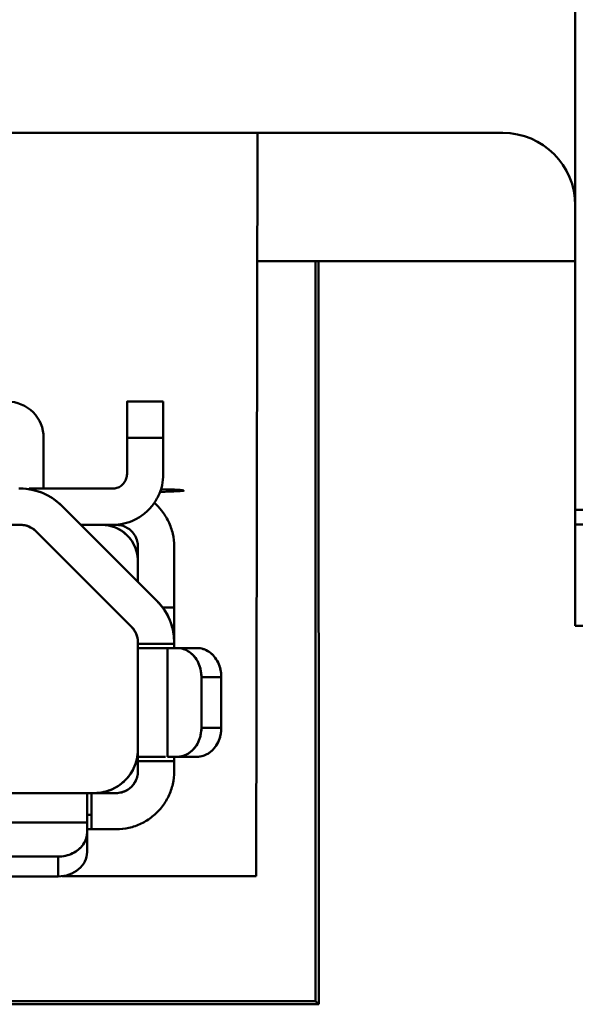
# Model space of a CAD drawing. Header units: inches. Extents: x -2.4 to 45.1, y -8.1 to 29.8.
# Tile 21 of 34: x 14.925 to 15.076, y 1.043 to 1.31. Entities that reach past the tile are written whole.
import ezdxf

# ---------------------------------------------------------------- set-up
doc = ezdxf.new("R2010")
doc.units = ezdxf.units.IN
doc.header["$MEASUREMENT"] = 0
doc.layers.add('Visible Edges(ANSI)', color=7, linetype='Continuous', lineweight=50)

msp = doc.modelspace()

# ---------------------------------------------------------------- linework, layer by layer
at = {"layer": 'Visible Edges(ANSI)'}
for p, q in [((15.07604, 1.39729), (15.07604, 1.18076)), ((14.91068, 1.27918), (15.05635, 1.27918)), ((14.98979, 1.27918), (14.98943, 1.07737)), ((15.0055, 1.24437), (14.98972, 1.24437)), ((15.00552, 1.04344), (15.0055, 1.24437)), ((15.0055, 1.24437), (15.00637, 1.24437)), ((15.00637, 1.24437), (15.00639, 1.04257)), ((15.07604, 1.24437), (15.00637, 1.24437)), ((14.95436, 1.20624), (14.9642, 1.20624)), ((14.95436, 1.20624), (14.9642, 1.20624)), ((14.95436, 1.20624), (14.95436, 1.1964)), ((14.9642, 1.20624), (14.9642, 1.1964)), ((14.93172, 1.1964), (14.93172, 1.18262)), ((14.95436, 1.18655), (14.95436, 1.1964)), ((14.95436, 1.1964), (14.9642, 1.1964)), ((14.9642, 1.1964), (14.95436, 1.1964)), ((14.95436, 1.1964), (14.95436, 1.18655)), ((14.9642, 1.1964), (14.9642, 1.18655)), ((14.9642, 1.1964), (14.9642, 1.18655)), ((14.92503, 1.18262), (14.92542, 1.18262)), ((14.92778, 1.18244), (14.92778, 1.18262)), ((14.92778, 1.18262), (14.95042, 1.18262)), ((14.96976, 1.18209), (14.96976, 1.18208)), ((15.07604, 1.17682), (15.07604, 1.18076)), ((14.93656, 1.178), (14.96254, 1.15202)), ((14.93656, 1.178), (14.96254, 1.15202)), ((16.45399, 1.17682), (15.07604, 1.17682)), ((15.07604, 1.17682), (15.07604, 1.17288)), ((14.82267, 1.17277), (14.92542, 1.17277)), ((14.92542, 1.17277), (14.92503, 1.17277)), ((14.94179, 1.17277), (14.95042, 1.17277)), ((14.95042, 1.17277), (14.94179, 1.17277)), ((14.95141, 1.17277), (14.95042, 1.17277)), ((16.45399, 1.17288), (15.07604, 1.17288)), ((15.07604, 1.15713), (15.07604, 1.17288)), ((14.95558, 1.14506), (14.9296, 1.17105)), ((14.9296, 1.17105), (14.95558, 1.14506)), ((14.95731, 1.16293), (14.95731, 1.16687)), ((14.96715, 1.16687), (14.96715, 1.15033)), ((14.96715, 1.16687), (14.96715, 1.15033)), ((14.95731, 1.16293), (14.95731, 1.15725)), ((14.95731, 1.16293), (14.95731, 1.15725)), ((15.07604, 1.15713), (15.07604, 1.14532)), ((14.96715, 1.15033), (14.96401, 1.15033)), ((14.96715, 1.15033), (14.96401, 1.15033)), ((14.96715, 1.15033), (14.96715, 1.14088)), ((15.07604, 1.14532), (16.45399, 1.14532)), ((14.95731, 1.14049), (14.95731, 1.14088)), ((14.95731, 1.1086), (14.95731, 1.14049)), ((14.96715, 1.14049), (14.95731, 1.14049)), ((14.96715, 1.14049), (14.95731, 1.14049)), ((14.96533, 1.13931), (14.96533, 1.10978)), ((14.96533, 1.10978), (14.96533, 1.13931)), ((14.96533, 1.13931), (14.96797, 1.13931)), ((14.96715, 1.14088), (14.96715, 1.14049)), ((14.96715, 1.14088), (14.96715, 1.14045)), ((14.96715, 1.14045), (14.96715, 1.14049)), ((14.96715, 1.1401), (14.96715, 1.14045)), ((14.96797, 1.13931), (14.97336, 1.13931)), ((14.97072, 1.13859), (14.97072, 1.13859)), ((14.97072, 1.13859), (14.97072, 1.13859)), ((14.97456, 1.13144), (14.97456, 1.11766)), ((14.97995, 1.13144), (14.97456, 1.13144)), ((14.97995, 1.13144), (14.97456, 1.13144)), ((14.97456, 1.13144), (14.97456, 1.11766)), ((14.97995, 1.13144), (14.97995, 1.11766)), ((14.97995, 1.11766), (14.97995, 1.13144)), ((14.97456, 1.11766), (14.97995, 1.11766)), ((14.97456, 1.11766), (14.97995, 1.11766)), ((14.96797, 1.10978), (14.96533, 1.10978)), ((14.97336, 1.10978), (14.96797, 1.10978)), ((14.97072, 1.1105), (14.97072, 1.1105)), ((14.97072, 1.1105), (14.97072, 1.1105)), ((14.95731, 1.10585), (14.95731, 1.1086)), ((14.95731, 1.1086), (14.96715, 1.1086)), ((14.95731, 1.1086), (14.96715, 1.1086)), ((14.96715, 1.10864), (14.96715, 1.10899)), ((14.96715, 1.1086), (14.96715, 1.10864)), ((14.96715, 1.10864), (14.96715, 1.10585)), ((14.96715, 1.1086), (14.96715, 1.10585)), ((14.69826, 1.09994), (14.94471, 1.09994)), ((14.94353, 1.0999), (14.94353, 1.09192)), ((14.94471, 1.0901), (14.94471, 1.09994)), ((14.94471, 1.09994), (14.95141, 1.09994)), ((14.94471, 1.09403), (14.94353, 1.09403)), ((14.94353, 1.09192), (14.69944, 1.09192)), ((14.69944, 1.09192), (14.94353, 1.09192)), ((14.94353, 1.09192), (14.94353, 1.08928)), ((14.94353, 1.09192), (14.94353, 1.08928)), ((14.94468, 1.0901), (14.94353, 1.0901)), ((14.94353, 1.08928), (14.94353, 1.08389)), ((14.94353, 1.08928), (14.94353, 1.08389)), ((14.94468, 1.0901), (14.94471, 1.0901)), ((14.95141, 1.0901), (14.94471, 1.0901)), ((14.94282, 1.08653), (14.94282, 1.08653)), ((14.93566, 1.08269), (14.70731, 1.08269)), ((14.70731, 1.08269), (14.93566, 1.08269)), ((14.93566, 1.0773), (14.93566, 1.08269)), ((14.93566, 1.08269), (14.93566, 1.0773)), ((14.93566, 1.0773), (14.70731, 1.0773)), ((14.98943, 1.07737), (14.93675, 1.07737)), ((14.63767, 1.04344), (15.00552, 1.04344)), ((15.00639, 1.04257), (15.00552, 1.04344)), ((15.00639, 1.04257), (14.6368, 1.04257))]:
    msp.add_line(p, q, dxfattribs=at)
for centre, radius, start, end in [((15.05635, 1.2595), 0.01969, 0, 90), ((14.92188, 1.1964), 0.00984, 359.9992, 90.0008), ((14.92542, 1.16687), 0.01575, 44.9991, 90.0008), ((14.92542, 1.16687), 0.0059, 44.9946, 90.0054), ((14.94747, 1.16293), 0.00984, 359.9992, 90.0008), ((14.95141, 1.14089), 0.01575, 359.9991, 45.0008), ((14.95141, 1.14089), 0.0059, 359.9946, 45.0054), ((14.9455, 1.11175), 0.01181, 269.9994, 0.0005), ((14.95141, 1.10585), 0.00591, 285.5238, 344.453)]:
    msp.add_arc(centre, radius, start, end, dxfattribs=at)
for centre, major_axis, ratio, start_param, end_param in [((14.95436, 1.1964), (0, 0.00984), 0.00001, 5.597372, 7.853996), ((14.9642, 1.1964), (0, 0.00984), 0.00001, 0.582325, 1.924571), ((14.95928, 1.18208), (0.01048, 0), 0.034899, 5.109586, 6.283185), ((14.95928, 1.18209), (0.01048, 0), 0.034899, 5.109739, 7.432667), ((14.96715, 1.15033), (0, -0.00984), 0.00001, 5.408986, 6.684301), ((14.97503, 1.13931), (-0.01772, 0), 0.00001, 5.226173, 6.112058), ((14.96797, 1.13144), (0, 0.00787), 0.836777, 4.712356, 6.283219), ((14.97336, 1.13144), (0, 0.00787), 0.836777, 4.712356, 6.283219), ((14.96797, 1.11766), (0, -0.00787), 0.836777, 6.283152, 7.854015), ((14.97336, 1.11766), (0, -0.00787), 0.836777, 6.283152, 7.854015), ((14.97503, 1.10978), (-0.01772, 0), 0.00001, 5.328496, 6.292251), ((14.94353, 1.08222), (0, 0.01772), 0.00001, 6.191423, 7.164319), ((14.93566, 1.08928), (0.00787, 0), 0.836777, 4.712356, 6.283219), ((14.93566, 1.08389), (0.00787, 0), 0.836777, 4.712356, 6.283219)]:
    msp.add_ellipse(centre, major_axis=major_axis, ratio=ratio, start_param=start_param, end_param=end_param, dxfattribs=at)
for points, knots in [([(14.95042, 1.18262), (14.95084, 1.18262), (14.95123, 1.18268), (14.95162, 1.1828), (14.95201, 1.18293), (14.95239, 1.18312), (14.95273, 1.18337), (14.95307, 1.18361), (14.95337, 1.18391), (14.95361, 1.18425), (14.95386, 1.18459), (14.95405, 1.18497), (14.95417, 1.18536), (14.9543, 1.18574), (14.95436, 1.18614), (14.95436, 1.18655)], [0, 0, 0, 0, 0.2, 0.2, 0.2, 0.4, 0.4, 0.4, 0.6, 0.6, 0.6, 0.8, 0.8, 0.8, 1, 1, 1, 1]), ([(14.9642, 1.18655), (14.9642, 1.18553), (14.96409, 1.18452), (14.96386, 1.18352), (14.96364, 1.18252), (14.96329, 1.18153), (14.96285, 1.18059), (14.9624, 1.17966), (14.96184, 1.17877), (14.9612, 1.17797), (14.96055, 1.17716), (14.95982, 1.17642), (14.95901, 1.17578), (14.9582, 1.17513), (14.95731, 1.17458), (14.95638, 1.17413), (14.95544, 1.17368), (14.95445, 1.17334), (14.95345, 1.17311), (14.95245, 1.17288), (14.95145, 1.17277), (14.95042, 1.17277)], [0, 0, 0, 0, 0.142857, 0.142857, 0.142857, 0.285714, 0.285714, 0.285714, 0.428571, 0.428571, 0.428571, 0.571429, 0.571429, 0.571429, 0.714286, 0.714286, 0.714286, 0.857143, 0.857143, 0.857143, 1, 1, 1, 1]), ([(14.92542, 1.18262), (14.92646, 1.18262), (14.92747, 1.18252), (14.92848, 1.18232), (14.92949, 1.18212), (14.93049, 1.18182), (14.93145, 1.18142), (14.93241, 1.18102), (14.93333, 1.18053), (14.93418, 1.17995), (14.93504, 1.17938), (14.93583, 1.17874), (14.93656, 1.178)], [0, 0, 0, 0, 0.25, 0.25, 0.25, 0.5, 0.5, 0.5, 0.75, 0.75, 0.75, 1, 1, 1, 1]), ([(14.96177, 1.17873), (14.96248, 1.17811), (14.96313, 1.17742), (14.96372, 1.17668), (14.96446, 1.17576), (14.96509, 1.17475), (14.9656, 1.17368), (14.96612, 1.17261), (14.96651, 1.17148), (14.96677, 1.17034), (14.96703, 1.1692), (14.96715, 1.16805), (14.96715, 1.16687)], [0.4570574, 0.4570574, 0.4570574, 0.4570574, 0.5714286, 0.5714286, 0.5714286, 0.7142857, 0.7142857, 0.7142857, 0.8571429, 0.8571429, 0.8571429, 1, 1, 1, 1]), ([(14.9296, 1.17105), (14.92923, 1.17141), (14.92883, 1.17172), (14.92838, 1.17198), (14.92794, 1.17224), (14.92744, 1.17244), (14.92694, 1.17258), (14.92644, 1.17271), (14.92594, 1.17278), (14.92542, 1.17277)], [0, 0, 0, 0, 0.333333, 0.333333, 0.333333, 0.666667, 0.666667, 0.666667, 1, 1, 1, 1]), ([(14.94747, 1.17277), (14.94833, 1.17277), (14.94917, 1.17267), (14.94999, 1.17245), (14.95082, 1.17223), (14.95163, 1.17189), (14.95238, 1.17146), (14.95313, 1.17103), (14.95382, 1.1705), (14.95443, 1.16989), (14.95504, 1.16928), (14.95557, 1.16859), (14.956, 1.16784), (14.95643, 1.16709), (14.95676, 1.16628), (14.95698, 1.16545), (14.9572, 1.16463), (14.95731, 1.16379), (14.95731, 1.16293)], [0, 0, 0, 0, 0.166667, 0.166667, 0.166667, 0.333333, 0.333333, 0.333333, 0.5, 0.5, 0.5, 0.666667, 0.666667, 0.666667, 0.833333, 0.833333, 0.833333, 1, 1, 1, 1]), ([(14.95731, 1.16687), (14.95731, 1.16738), (14.95725, 1.16788), (14.95712, 1.16837), (14.95699, 1.16887), (14.95679, 1.16936), (14.95653, 1.16981), (14.95627, 1.17026), (14.95595, 1.17068), (14.95558, 1.17105), (14.95521, 1.17141), (14.9548, 1.17173), (14.95434, 1.17199), (14.95389, 1.17225), (14.9534, 1.17245), (14.95291, 1.17258), (14.95242, 1.17271), (14.95192, 1.17278), (14.95141, 1.17277)], [0, 0, 0, 0, 0.166667, 0.166667, 0.166667, 0.333333, 0.333333, 0.333333, 0.5, 0.5, 0.5, 0.666667, 0.666667, 0.666667, 0.833333, 0.833333, 0.833333, 1, 1, 1, 1]), ([(14.96254, 1.15202), (14.96327, 1.15129), (14.96392, 1.1505), (14.96449, 1.14965), (14.96506, 1.14879), (14.96556, 1.14787), (14.96596, 1.14691), (14.96635, 1.14595), (14.96666, 1.14495), (14.96686, 1.14394), (14.96706, 1.14293), (14.96715, 1.14192), (14.96715, 1.14088)], [0, 0, 0, 0, 0.25, 0.25, 0.25, 0.5, 0.5, 0.5, 0.75, 0.75, 0.75, 1, 1, 1, 1]), ([(14.96254, 1.15202), (14.96339, 1.15117), (14.96413, 1.15025), (14.96476, 1.14923), (14.96478, 1.14919), (14.9648, 1.14916), (14.96483, 1.14913)], [0, 0, 0, 0, 0.3333333, 0.3333333, 0.3333333, 0.3444187, 0.3444187, 0.3444187, 0.3444187]), ([(14.95731, 1.14088), (14.95731, 1.1414), (14.95725, 1.1419), (14.95711, 1.1424), (14.95698, 1.1429), (14.95677, 1.1434), (14.95651, 1.14385), (14.95626, 1.1443), (14.95595, 1.1447), (14.95558, 1.14506)], [0, 0, 0, 0, 0.333333, 0.333333, 0.333333, 0.666667, 0.666667, 0.666667, 1, 1, 1, 1]), ([(14.96629, 1.14604), (14.9663, 1.14601), (14.96631, 1.14598), (14.96632, 1.14595), (14.96666, 1.14496), (14.96689, 1.14395), (14.96702, 1.14292)], [0.6577553, 0.6577553, 0.6577553, 0.6577553, 0.6666667, 0.6666667, 0.6666667, 0.9571048, 0.9571048, 0.9571048, 0.9571048]), ([(14.95731, 1.14049), (14.95731, 1.14046), (14.95731, 1.14043), (14.95731, 1.14041), (14.95731, 1.14038), (14.95731, 1.14035), (14.95731, 1.14032), (14.95731, 1.1403), (14.95731, 1.14027), (14.95731, 1.14024), (14.95731, 1.14022), (14.95731, 1.14019), (14.95731, 1.14016), (14.95731, 1.14014), (14.95731, 1.14011), (14.95731, 1.14009), (14.95731, 1.14006), (14.95731, 1.14003), (14.95731, 1.14001), (14.95731, 1.13998), (14.95731, 1.13996), (14.95731, 1.13993), (14.95731, 1.13991), (14.95731, 1.13988), (14.95731, 1.13986), (14.95731, 1.13983), (14.95731, 1.13981), (14.95731, 1.13979), (14.95731, 1.13976), (14.95731, 1.13974), (14.95731, 1.13972), (14.95731, 1.1397), (14.95732, 1.13968), (14.95732, 1.13965), (14.95732, 1.13963), (14.95732, 1.13961), (14.95732, 1.1396), (14.95732, 1.13958), (14.95732, 1.13956), (14.95732, 1.13954), (14.95732, 1.13953), (14.95732, 1.13951), (14.95732, 1.13949), (14.95732, 1.13948), (14.95732, 1.13946), (14.95732, 1.13945), (14.95732, 1.13944), (14.95733, 1.13942), (14.95733, 1.13941), (14.95733, 1.1394), (14.95733, 1.13939), (14.95733, 1.13938), (14.95733, 1.13937), (14.95733, 1.13936), (14.95733, 1.13936), (14.95733, 1.13935), (14.95734, 1.13934), (14.95734, 1.13934), (14.95734, 1.13933), (14.95734, 1.13933), (14.95734, 1.13932), (14.95734, 1.13932), (14.95734, 1.13931), (14.95735, 1.13931), (14.95735, 1.13931), (14.95735, 1.13931), (14.95735, 1.13931)], [0, 0, 0, 0, 0.045455, 0.045455, 0.045455, 0.090909, 0.090909, 0.090909, 0.136364, 0.136364, 0.136364, 0.181818, 0.181818, 0.181818, 0.227273, 0.227273, 0.227273, 0.272727, 0.272727, 0.272727, 0.318182, 0.318182, 0.318182, 0.363636, 0.363636, 0.363636, 0.409091, 0.409091, 0.409091, 0.454545, 0.454545, 0.454545, 0.5, 0.5, 0.5, 0.545455, 0.545455, 0.545455, 0.590909, 0.590909, 0.590909, 0.636364, 0.636364, 0.636364, 0.681818, 0.681818, 0.681818, 0.727273, 0.727273, 0.727273, 0.772727, 0.772727, 0.772727, 0.818182, 0.818182, 0.818182, 0.863636, 0.863636, 0.863636, 0.909091, 0.909091, 0.909091, 0.954545, 0.954545, 0.954545, 1, 1, 1, 1]), ([(14.95731, 1.14049), (14.95731, 1.14046), (14.95731, 1.14043), (14.95731, 1.14041), (14.95731, 1.14038), (14.95731, 1.14035), (14.95731, 1.14032), (14.95731, 1.14029), (14.95731, 1.14027), (14.95731, 1.14024), (14.95731, 1.14021), (14.95731, 1.14018), (14.95731, 1.14016), (14.95731, 1.14013), (14.95731, 1.1401), (14.95731, 1.14008), (14.95731, 1.14005), (14.95731, 1.14003), (14.95731, 1.14), (14.95731, 1.13997), (14.95731, 1.13995), (14.95731, 1.13992), (14.95731, 1.1399), (14.95731, 1.13988), (14.95731, 1.13985), (14.95731, 1.13983), (14.95731, 1.13981), (14.95731, 1.13978), (14.95731, 1.13976), (14.95731, 1.13974), (14.95731, 1.13972), (14.95731, 1.1397), (14.95732, 1.13968), (14.95732, 1.13966), (14.95732, 1.13964), (14.95732, 1.13962), (14.95732, 1.1396), (14.95732, 1.13958), (14.95732, 1.13956), (14.95732, 1.13955), (14.95732, 1.13953), (14.95732, 1.13951), (14.95732, 1.1395), (14.95732, 1.13948), (14.95732, 1.13947), (14.95732, 1.13946), (14.95732, 1.13944), (14.95732, 1.13943), (14.95733, 1.13942), (14.95733, 1.13941), (14.95733, 1.13939), (14.95733, 1.13939), (14.95733, 1.13938), (14.95733, 1.13937), (14.95733, 1.13936), (14.95733, 1.13935), (14.95734, 1.13934), (14.95734, 1.13934), (14.95734, 1.13933), (14.95734, 1.13933), (14.95734, 1.13932), (14.95734, 1.13932), (14.95734, 1.13932), (14.95735, 1.13931), (14.95735, 1.13931), (14.95735, 1.13931), (14.95735, 1.13931)], [0, 0, 0, 0, 0.045455, 0.045455, 0.045455, 0.090909, 0.090909, 0.090909, 0.136364, 0.136364, 0.136364, 0.181818, 0.181818, 0.181818, 0.227273, 0.227273, 0.227273, 0.272727, 0.272727, 0.272727, 0.318182, 0.318182, 0.318182, 0.363636, 0.363636, 0.363636, 0.409091, 0.409091, 0.409091, 0.454545, 0.454545, 0.454545, 0.5, 0.5, 0.5, 0.545455, 0.545455, 0.545455, 0.590909, 0.590909, 0.590909, 0.636364, 0.636364, 0.636364, 0.681818, 0.681818, 0.681818, 0.727273, 0.727273, 0.727273, 0.772727, 0.772727, 0.772727, 0.818182, 0.818182, 0.818182, 0.863636, 0.863636, 0.863636, 0.909091, 0.909091, 0.909091, 0.954545, 0.954545, 0.954545, 1, 1, 1, 1]), ([(14.96724, 1.13931), (14.96724, 1.13931), (14.96724, 1.13931), (14.96723, 1.13931), (14.96723, 1.13932), (14.96722, 1.13932), (14.96722, 1.13932), (14.96722, 1.13933), (14.96721, 1.13933), (14.96721, 1.13934), (14.96721, 1.13934), (14.9672, 1.13935), (14.9672, 1.13936), (14.9672, 1.13937), (14.9672, 1.13937), (14.96719, 1.13938), (14.96719, 1.13939), (14.96719, 1.1394), (14.96719, 1.13942), (14.96718, 1.13943), (14.96718, 1.13944), (14.96718, 1.13945), (14.96718, 1.13947), (14.96718, 1.13948), (14.96717, 1.1395), (14.96717, 1.13951), (14.96717, 1.13953), (14.96717, 1.13954), (14.96717, 1.13956), (14.96717, 1.13958), (14.96717, 1.1396), (14.96716, 1.13961), (14.96716, 1.13963), (14.96716, 1.13965), (14.96716, 1.13967), (14.96716, 1.13969), (14.96716, 1.13971), (14.96716, 1.13974), (14.96716, 1.13976), (14.96716, 1.13978), (14.96716, 1.1398), (14.96716, 1.13983), (14.96716, 1.13985), (14.96716, 1.13987), (14.96716, 1.1399), (14.96716, 1.13992), (14.96716, 1.13995), (14.96716, 1.13997), (14.96716, 1.14), (14.96716, 1.14002), (14.96715, 1.14005), (14.96715, 1.14008), (14.96715, 1.1401), (14.96715, 1.14013), (14.96715, 1.14016), (14.96715, 1.14018), (14.96715, 1.14021), (14.96715, 1.14024), (14.96715, 1.14027), (14.96715, 1.14029), (14.96715, 1.14032), (14.96715, 1.14035), (14.96715, 1.14038), (14.96715, 1.14041), (14.96715, 1.14043), (14.96715, 1.14046), (14.96715, 1.14049)], [0, 0, 0, 0, 0.045455, 0.045455, 0.045455, 0.090909, 0.090909, 0.090909, 0.136364, 0.136364, 0.136364, 0.181818, 0.181818, 0.181818, 0.227273, 0.227273, 0.227273, 0.272727, 0.272727, 0.272727, 0.318182, 0.318182, 0.318182, 0.363636, 0.363636, 0.363636, 0.409091, 0.409091, 0.409091, 0.454545, 0.454545, 0.454545, 0.5, 0.5, 0.5, 0.545455, 0.545455, 0.545455, 0.590909, 0.590909, 0.590909, 0.636364, 0.636364, 0.636364, 0.681818, 0.681818, 0.681818, 0.727273, 0.727273, 0.727273, 0.772727, 0.772727, 0.772727, 0.818182, 0.818182, 0.818182, 0.863636, 0.863636, 0.863636, 0.909091, 0.909091, 0.909091, 0.954545, 0.954545, 0.954545, 1, 1, 1, 1]), ([(14.96715, 1.14049), (14.96715, 1.14046), (14.96715, 1.14043), (14.96715, 1.14041), (14.96715, 1.14038), (14.96715, 1.14035), (14.96715, 1.14032), (14.96715, 1.1403), (14.96715, 1.14027), (14.96715, 1.14024), (14.96715, 1.14022), (14.96715, 1.14019), (14.96715, 1.14016), (14.96715, 1.14014), (14.96715, 1.14011), (14.96715, 1.14008), (14.96716, 1.14006), (14.96716, 1.14003), (14.96716, 1.14001), (14.96716, 1.13998), (14.96716, 1.13996), (14.96716, 1.13993), (14.96716, 1.13991), (14.96716, 1.13988), (14.96716, 1.13986), (14.96716, 1.13983), (14.96716, 1.13981), (14.96716, 1.13979), (14.96716, 1.13976), (14.96716, 1.13974), (14.96716, 1.13972), (14.96716, 1.1397), (14.96716, 1.13968), (14.96716, 1.13965), (14.96716, 1.13963), (14.96716, 1.13961), (14.96717, 1.1396), (14.96717, 1.13958), (14.96717, 1.13956), (14.96717, 1.13954), (14.96717, 1.13952), (14.96717, 1.13951), (14.96717, 1.13949), (14.96718, 1.13948), (14.96718, 1.13946), (14.96718, 1.13945), (14.96718, 1.13944), (14.96718, 1.13942), (14.96719, 1.13941), (14.96719, 1.1394), (14.96719, 1.13939), (14.96719, 1.13938), (14.9672, 1.13937), (14.9672, 1.13936), (14.9672, 1.13936), (14.9672, 1.13935), (14.96721, 1.13934), (14.96721, 1.13934), (14.96721, 1.13933), (14.96722, 1.13932), (14.96722, 1.13932), (14.96722, 1.13932), (14.96723, 1.13931), (14.96723, 1.13931), (14.96724, 1.13931), (14.96724, 1.13931), (14.96724, 1.13931)], [0, 0, 0, 0, 0.045455, 0.045455, 0.045455, 0.090909, 0.090909, 0.090909, 0.136364, 0.136364, 0.136364, 0.181818, 0.181818, 0.181818, 0.227273, 0.227273, 0.227273, 0.272727, 0.272727, 0.272727, 0.318182, 0.318182, 0.318182, 0.363636, 0.363636, 0.363636, 0.409091, 0.409091, 0.409091, 0.454545, 0.454545, 0.454545, 0.5, 0.5, 0.5, 0.545455, 0.545455, 0.545455, 0.590909, 0.590909, 0.590909, 0.636364, 0.636364, 0.636364, 0.681818, 0.681818, 0.681818, 0.727273, 0.727273, 0.727273, 0.772727, 0.772727, 0.772727, 0.818182, 0.818182, 0.818182, 0.863636, 0.863636, 0.863636, 0.909091, 0.909091, 0.909091, 0.954545, 0.954545, 0.954545, 1, 1, 1, 1]), ([(14.96797, 1.13931), (14.96855, 1.13931), (14.96911, 1.13922), (14.96966, 1.13905), (14.97021, 1.13887), (14.97076, 1.1386), (14.97126, 1.13826), (14.97176, 1.13791), (14.97222, 1.13749), (14.97263, 1.137), (14.97304, 1.13651), (14.97339, 1.13596), (14.97368, 1.13536), (14.97397, 1.13476), (14.97419, 1.13411), (14.97434, 1.13345), (14.97449, 1.13279), (14.97456, 1.13212), (14.97456, 1.13144)], [0, 0, 0, 0, 0.166667, 0.166667, 0.166667, 0.333333, 0.333333, 0.333333, 0.5, 0.5, 0.5, 0.666667, 0.666667, 0.666667, 0.833333, 0.833333, 0.833333, 1, 1, 1, 1]), ([(14.97336, 1.13931), (14.97394, 1.13931), (14.9745, 1.13922), (14.97505, 1.13905), (14.9756, 1.13887), (14.97614, 1.13861), (14.97665, 1.13826), (14.97715, 1.13792), (14.97761, 1.13749), (14.97802, 1.13701), (14.97843, 1.13652), (14.97878, 1.13597), (14.97907, 1.13537), (14.97936, 1.13476), (14.97958, 1.13411), (14.97973, 1.13345), (14.97988, 1.13279), (14.97995, 1.13213), (14.97995, 1.13144)], [0, 0, 0, 0, 0.166667, 0.166667, 0.166667, 0.333333, 0.333333, 0.333333, 0.5, 0.5, 0.5, 0.666667, 0.666667, 0.666667, 0.833333, 0.833333, 0.833333, 1, 1, 1, 1]), ([(14.97456, 1.11766), (14.97456, 1.11697), (14.97449, 1.1163), (14.97434, 1.11564), (14.97419, 1.11498), (14.97397, 1.11433), (14.97368, 1.11373), (14.97339, 1.11313), (14.97304, 1.11258), (14.97263, 1.11209), (14.97222, 1.1116), (14.97176, 1.11118), (14.97126, 1.11083), (14.97075, 1.11049), (14.97021, 1.11022), (14.96966, 1.11004), (14.96911, 1.10987), (14.96855, 1.10978), (14.96797, 1.10978)], [0, 0, 0, 0, 0.166667, 0.166667, 0.166667, 0.333333, 0.333333, 0.333333, 0.5, 0.5, 0.5, 0.666667, 0.666667, 0.666667, 0.833333, 0.833333, 0.833333, 1, 1, 1, 1]), ([(14.97995, 1.11766), (14.97995, 1.11697), (14.97988, 1.1163), (14.97973, 1.11564), (14.97958, 1.11498), (14.97936, 1.11433), (14.97907, 1.11373), (14.97878, 1.11313), (14.97843, 1.11258), (14.97802, 1.11209), (14.97761, 1.1116), (14.97715, 1.11118), (14.97665, 1.11083), (14.97615, 1.11049), (14.9756, 1.11022), (14.97505, 1.11005), (14.9745, 1.10987), (14.97394, 1.10978), (14.97336, 1.10978)], [0, 0, 0, 0, 0.166667, 0.166667, 0.166667, 0.333333, 0.333333, 0.333333, 0.5, 0.5, 0.5, 0.666667, 0.666667, 0.666667, 0.833333, 0.833333, 0.833333, 1, 1, 1, 1]), ([(14.95731, 1.11175), (14.95731, 1.11087), (14.95722, 1.11001), (14.95702, 1.10915), (14.95683, 1.1083), (14.95653, 1.10745), (14.95615, 1.10664), (14.95577, 1.10584), (14.95529, 1.10508), (14.95474, 1.10439), (14.95418, 1.1037), (14.95355, 1.10306), (14.95286, 1.10251), (14.95216, 1.10196), (14.95141, 1.10148), (14.9506, 1.1011), (14.9498, 1.10072), (14.94895, 1.10042), (14.9481, 1.10023), (14.94724, 1.10003), (14.94638, 1.09994), (14.9455, 1.09994)], [0, 0, 0, 0, 0.142857, 0.142857, 0.142857, 0.285714, 0.285714, 0.285714, 0.428571, 0.428571, 0.428571, 0.571429, 0.571429, 0.571429, 0.714286, 0.714286, 0.714286, 0.857143, 0.857143, 0.857143, 1, 1, 1, 1]), ([(14.95735, 1.10978), (14.95735, 1.10978), (14.95735, 1.10978), (14.95735, 1.10978), (14.95734, 1.10978), (14.95734, 1.10978), (14.95734, 1.10977), (14.95734, 1.10977), (14.95734, 1.10976), (14.95734, 1.10976), (14.95734, 1.10975), (14.95733, 1.10974), (14.95733, 1.10974), (14.95733, 1.10973), (14.95733, 1.10972), (14.95733, 1.10971), (14.95733, 1.1097), (14.95733, 1.10969), (14.95733, 1.10968), (14.95733, 1.10967), (14.95732, 1.10966), (14.95732, 1.10964), (14.95732, 1.10963), (14.95732, 1.10961), (14.95732, 1.1096), (14.95732, 1.10958), (14.95732, 1.10957), (14.95732, 1.10955), (14.95732, 1.10953), (14.95732, 1.10951), (14.95732, 1.1095), (14.95732, 1.10948), (14.95732, 1.10946), (14.95732, 1.10944), (14.95732, 1.10942), (14.95731, 1.10939), (14.95731, 1.10937), (14.95731, 1.10935), (14.95731, 1.10933), (14.95731, 1.1093), (14.95731, 1.10928), (14.95731, 1.10926), (14.95731, 1.10923), (14.95731, 1.10921), (14.95731, 1.10918), (14.95731, 1.10916), (14.95731, 1.10913), (14.95731, 1.10911), (14.95731, 1.10908), (14.95731, 1.10906), (14.95731, 1.10903), (14.95731, 1.10901), (14.95731, 1.10898), (14.95731, 1.10895), (14.95731, 1.10893), (14.95731, 1.1089), (14.95731, 1.10888), (14.95731, 1.10885), (14.95731, 1.10882), (14.95731, 1.1088), (14.95731, 1.10877), (14.95731, 1.10874), (14.95731, 1.10871), (14.95731, 1.10869), (14.95731, 1.10866), (14.95731, 1.10863), (14.95731, 1.1086)], [0, 0, 0, 0, 0.045455, 0.045455, 0.045455, 0.090909, 0.090909, 0.090909, 0.136364, 0.136364, 0.136364, 0.181818, 0.181818, 0.181818, 0.227273, 0.227273, 0.227273, 0.272727, 0.272727, 0.272727, 0.318182, 0.318182, 0.318182, 0.363636, 0.363636, 0.363636, 0.409091, 0.409091, 0.409091, 0.454545, 0.454545, 0.454545, 0.5, 0.5, 0.5, 0.545455, 0.545455, 0.545455, 0.590909, 0.590909, 0.590909, 0.636364, 0.636364, 0.636364, 0.681818, 0.681818, 0.681818, 0.727273, 0.727273, 0.727273, 0.772727, 0.772727, 0.772727, 0.818182, 0.818182, 0.818182, 0.863636, 0.863636, 0.863636, 0.909091, 0.909091, 0.909091, 0.954545, 0.954545, 0.954545, 1, 1, 1, 1]), ([(14.95735, 1.10978), (14.95735, 1.10978), (14.95735, 1.10978), (14.95735, 1.10978), (14.95734, 1.10978), (14.95734, 1.10977), (14.95734, 1.10977), (14.95734, 1.10977), (14.95734, 1.10976), (14.95734, 1.10976), (14.95734, 1.10975), (14.95733, 1.10974), (14.95733, 1.10973), (14.95733, 1.10973), (14.95733, 1.10972), (14.95733, 1.10971), (14.95733, 1.1097), (14.95733, 1.10969), (14.95733, 1.10968), (14.95732, 1.10966), (14.95732, 1.10965), (14.95732, 1.10964), (14.95732, 1.10962), (14.95732, 1.10961), (14.95732, 1.1096), (14.95732, 1.10958), (14.95732, 1.10956), (14.95732, 1.10955), (14.95732, 1.10953), (14.95732, 1.10951), (14.95732, 1.10949), (14.95732, 1.10948), (14.95732, 1.10946), (14.95732, 1.10944), (14.95732, 1.10942), (14.95731, 1.1094), (14.95731, 1.10938), (14.95731, 1.10935), (14.95731, 1.10933), (14.95731, 1.10931), (14.95731, 1.10929), (14.95731, 1.10927), (14.95731, 1.10924), (14.95731, 1.10922), (14.95731, 1.10919), (14.95731, 1.10917), (14.95731, 1.10914), (14.95731, 1.10912), (14.95731, 1.10909), (14.95731, 1.10907), (14.95731, 1.10904), (14.95731, 1.10902), (14.95731, 1.10899), (14.95731, 1.10896), (14.95731, 1.10894), (14.95731, 1.10891), (14.95731, 1.10888), (14.95731, 1.10885), (14.95731, 1.10883), (14.95731, 1.1088), (14.95731, 1.10877), (14.95731, 1.10874), (14.95731, 1.10871), (14.95731, 1.10869), (14.95731, 1.10866), (14.95731, 1.10863), (14.95731, 1.1086)], [0, 0, 0, 0, 0.045455, 0.045455, 0.045455, 0.090909, 0.090909, 0.090909, 0.136364, 0.136364, 0.136364, 0.181818, 0.181818, 0.181818, 0.227273, 0.227273, 0.227273, 0.272727, 0.272727, 0.272727, 0.318182, 0.318182, 0.318182, 0.363636, 0.363636, 0.363636, 0.409091, 0.409091, 0.409091, 0.454545, 0.454545, 0.454545, 0.5, 0.5, 0.5, 0.545455, 0.545455, 0.545455, 0.590909, 0.590909, 0.590909, 0.636364, 0.636364, 0.636364, 0.681818, 0.681818, 0.681818, 0.727273, 0.727273, 0.727273, 0.772727, 0.772727, 0.772727, 0.818182, 0.818182, 0.818182, 0.863636, 0.863636, 0.863636, 0.909091, 0.909091, 0.909091, 0.954545, 0.954545, 0.954545, 1, 1, 1, 1]), ([(14.96715, 1.1086), (14.96715, 1.10863), (14.96715, 1.10866), (14.96715, 1.10869), (14.96715, 1.10871), (14.96715, 1.10874), (14.96715, 1.10877), (14.96715, 1.1088), (14.96715, 1.10883), (14.96715, 1.10885), (14.96715, 1.10888), (14.96715, 1.10891), (14.96715, 1.10894), (14.96715, 1.10896), (14.96715, 1.10899), (14.96715, 1.10902), (14.96715, 1.10904), (14.96716, 1.10907), (14.96716, 1.10909), (14.96716, 1.10912), (14.96716, 1.10915), (14.96716, 1.10917), (14.96716, 1.10919), (14.96716, 1.10922), (14.96716, 1.10924), (14.96716, 1.10927), (14.96716, 1.10929), (14.96716, 1.10931), (14.96716, 1.10933), (14.96716, 1.10936), (14.96716, 1.10938), (14.96716, 1.1094), (14.96716, 1.10942), (14.96716, 1.10944), (14.96716, 1.10946), (14.96716, 1.10948), (14.96717, 1.1095), (14.96717, 1.10951), (14.96717, 1.10953), (14.96717, 1.10955), (14.96717, 1.10956), (14.96717, 1.10958), (14.96717, 1.1096), (14.96718, 1.10961), (14.96718, 1.10963), (14.96718, 1.10964), (14.96718, 1.10965), (14.96718, 1.10966), (14.96719, 1.10968), (14.96719, 1.10969), (14.96719, 1.1097), (14.96719, 1.10971), (14.9672, 1.10972), (14.9672, 1.10973), (14.9672, 1.10973), (14.9672, 1.10974), (14.96721, 1.10975), (14.96721, 1.10976), (14.96721, 1.10976), (14.96722, 1.10977), (14.96722, 1.10977), (14.96722, 1.10977), (14.96723, 1.10978), (14.96723, 1.10978), (14.96724, 1.10978), (14.96724, 1.10978), (14.96724, 1.10978)], [0, 0, 0, 0, 0.045455, 0.045455, 0.045455, 0.090909, 0.090909, 0.090909, 0.136364, 0.136364, 0.136364, 0.181818, 0.181818, 0.181818, 0.227273, 0.227273, 0.227273, 0.272727, 0.272727, 0.272727, 0.318182, 0.318182, 0.318182, 0.363636, 0.363636, 0.363636, 0.409091, 0.409091, 0.409091, 0.454545, 0.454545, 0.454545, 0.5, 0.5, 0.5, 0.545455, 0.545455, 0.545455, 0.590909, 0.590909, 0.590909, 0.636364, 0.636364, 0.636364, 0.681818, 0.681818, 0.681818, 0.727273, 0.727273, 0.727273, 0.772727, 0.772727, 0.772727, 0.818182, 0.818182, 0.818182, 0.863636, 0.863636, 0.863636, 0.909091, 0.909091, 0.909091, 0.954545, 0.954545, 0.954545, 1, 1, 1, 1]), ([(14.96724, 1.10978), (14.96724, 1.10978), (14.96724, 1.10978), (14.96723, 1.10978), (14.96723, 1.10978), (14.96722, 1.10978), (14.96722, 1.10977), (14.96722, 1.10977), (14.96721, 1.10976), (14.96721, 1.10976), (14.96721, 1.10975), (14.9672, 1.10975), (14.9672, 1.10974), (14.9672, 1.10973), (14.9672, 1.10972), (14.96719, 1.10971), (14.96719, 1.1097), (14.96719, 1.10969), (14.96719, 1.10968), (14.96718, 1.10967), (14.96718, 1.10966), (14.96718, 1.10964), (14.96718, 1.10963), (14.96718, 1.10962), (14.96717, 1.1096), (14.96717, 1.10959), (14.96717, 1.10957), (14.96717, 1.10955), (14.96717, 1.10954), (14.96717, 1.10952), (14.96717, 1.1095), (14.96716, 1.10948), (14.96716, 1.10946), (14.96716, 1.10944), (14.96716, 1.10942), (14.96716, 1.1094), (14.96716, 1.10938), (14.96716, 1.10935), (14.96716, 1.10933), (14.96716, 1.10931), (14.96716, 1.10928), (14.96716, 1.10926), (14.96716, 1.10924), (14.96716, 1.10921), (14.96716, 1.10919), (14.96716, 1.10916), (14.96716, 1.10914), (14.96716, 1.10911), (14.96716, 1.10909), (14.96716, 1.10906), (14.96716, 1.10903), (14.96715, 1.10901), (14.96715, 1.10898), (14.96715, 1.10896), (14.96715, 1.10893), (14.96715, 1.1089), (14.96715, 1.10888), (14.96715, 1.10885), (14.96715, 1.10882), (14.96715, 1.1088), (14.96715, 1.10877), (14.96715, 1.10874), (14.96715, 1.10871), (14.96715, 1.10869), (14.96715, 1.10866), (14.96715, 1.10863), (14.96715, 1.1086)], [0, 0, 0, 0, 0.045455, 0.045455, 0.045455, 0.090909, 0.090909, 0.090909, 0.136364, 0.136364, 0.136364, 0.181818, 0.181818, 0.181818, 0.227273, 0.227273, 0.227273, 0.272727, 0.272727, 0.272727, 0.318182, 0.318182, 0.318182, 0.363636, 0.363636, 0.363636, 0.409091, 0.409091, 0.409091, 0.454545, 0.454545, 0.454545, 0.5, 0.5, 0.5, 0.545455, 0.545455, 0.545455, 0.590909, 0.590909, 0.590909, 0.636364, 0.636364, 0.636364, 0.681818, 0.681818, 0.681818, 0.727273, 0.727273, 0.727273, 0.772727, 0.772727, 0.772727, 0.818182, 0.818182, 0.818182, 0.863636, 0.863636, 0.863636, 0.909091, 0.909091, 0.909091, 0.954545, 0.954545, 0.954545, 1, 1, 1, 1]), ([(14.95141, 1.09994), (14.95192, 1.09994), (14.95242, 1.1), (14.95291, 1.10013), (14.95341, 1.10027), (14.9539, 1.10047), (14.95435, 1.10073), (14.9548, 1.10099), (14.95522, 1.1013), (14.95558, 1.10167), (14.95595, 1.10204), (14.95627, 1.10245), (14.95653, 1.10291), (14.95679, 1.10336), (14.95699, 1.10385), (14.95712, 1.10434), (14.95725, 1.10484), (14.95731, 1.10533), (14.95731, 1.10585)], [0, 0, 0, 0, 0.166667, 0.166667, 0.166667, 0.333333, 0.333333, 0.333333, 0.5, 0.5, 0.5, 0.666667, 0.666667, 0.666667, 0.833333, 0.833333, 0.833333, 1, 1, 1, 1]), ([(14.96715, 1.10585), (14.96715, 1.10466), (14.96703, 1.10351), (14.96677, 1.10237), (14.96651, 1.10123), (14.96611, 1.1001), (14.9656, 1.09903), (14.96509, 1.09796), (14.96446, 1.09695), (14.96372, 1.09603), (14.96298, 1.09511), (14.96214, 1.09427), (14.96122, 1.09353), (14.9603, 1.09279), (14.95929, 1.09216), (14.95822, 1.09165), (14.95715, 1.09114), (14.95602, 1.09074), (14.95488, 1.09049), (14.95374, 1.09023), (14.95259, 1.0901), (14.95141, 1.0901)], [0, 0, 0, 0, 0.142857, 0.142857, 0.142857, 0.285714, 0.285714, 0.285714, 0.428571, 0.428571, 0.428571, 0.571429, 0.571429, 0.571429, 0.714286, 0.714286, 0.714286, 0.857143, 0.857143, 0.857143, 1, 1, 1, 1]), ([(14.94471, 1.09994), (14.94469, 1.09994), (14.94466, 1.09994), (14.94463, 1.09994), (14.9446, 1.09994), (14.94457, 1.09994), (14.94455, 1.09994), (14.94452, 1.09994), (14.94449, 1.09994), (14.94447, 1.09994), (14.94444, 1.09994), (14.94441, 1.09994), (14.94439, 1.09994), (14.94436, 1.09994), (14.94433, 1.09994), (14.94431, 1.09994), (14.94428, 1.09994), (14.94426, 1.09994), (14.94423, 1.09994), (14.9442, 1.09994), (14.94418, 1.09994), (14.94415, 1.09994), (14.94413, 1.09994), (14.9441, 1.09994), (14.94408, 1.09994), (14.94406, 1.09994), (14.94403, 1.09994), (14.94401, 1.09994), (14.94399, 1.09994), (14.94396, 1.09994), (14.94394, 1.09994), (14.94392, 1.09994), (14.9439, 1.09994), (14.94388, 1.09994), (14.94386, 1.09994), (14.94384, 1.09994), (14.94382, 1.09994), (14.9438, 1.09993), (14.94378, 1.09993), (14.94376, 1.09993), (14.94375, 1.09993), (14.94373, 1.09993), (14.94372, 1.09993), (14.9437, 1.09993), (14.94369, 1.09993), (14.94367, 1.09993), (14.94366, 1.09993), (14.94365, 1.09993), (14.94364, 1.09993), (14.94362, 1.09993), (14.94361, 1.09992), (14.9436, 1.09992), (14.94359, 1.09992), (14.94359, 1.09992), (14.94358, 1.09992), (14.94357, 1.09992), (14.94356, 1.09992), (14.94356, 1.09992), (14.94355, 1.09991), (14.94355, 1.09991), (14.94354, 1.09991), (14.94354, 1.09991), (14.94354, 1.09991), (14.94354, 1.09991), (14.94353, 1.0999), (14.94353, 1.0999), (14.94353, 1.0999)], [0, 0, 0, 0, 0.045455, 0.045455, 0.045455, 0.090909, 0.090909, 0.090909, 0.136364, 0.136364, 0.136364, 0.181818, 0.181818, 0.181818, 0.227273, 0.227273, 0.227273, 0.272727, 0.272727, 0.272727, 0.318182, 0.318182, 0.318182, 0.363636, 0.363636, 0.363636, 0.409091, 0.409091, 0.409091, 0.454545, 0.454545, 0.454545, 0.5, 0.5, 0.5, 0.545455, 0.545455, 0.545455, 0.590909, 0.590909, 0.590909, 0.636364, 0.636364, 0.636364, 0.681818, 0.681818, 0.681818, 0.727273, 0.727273, 0.727273, 0.772727, 0.772727, 0.772727, 0.818182, 0.818182, 0.818182, 0.863636, 0.863636, 0.863636, 0.909091, 0.909091, 0.909091, 0.954545, 0.954545, 0.954545, 1, 1, 1, 1]), ([(14.94353, 1.08928), (14.94353, 1.0887), (14.94345, 1.08814), (14.94327, 1.08759), (14.94309, 1.08704), (14.94283, 1.0865), (14.94248, 1.08599), (14.94214, 1.08549), (14.94171, 1.08503), (14.94123, 1.08462), (14.94074, 1.08421), (14.94019, 1.08386), (14.93958, 1.08357), (14.93898, 1.08328), (14.93833, 1.08306), (14.93767, 1.08291), (14.93701, 1.08276), (14.93635, 1.08269), (14.93566, 1.08269)], [0, 0, 0, 0, 0.166667, 0.166667, 0.166667, 0.333333, 0.333333, 0.333333, 0.5, 0.5, 0.5, 0.666667, 0.666667, 0.666667, 0.833333, 0.833333, 0.833333, 1, 1, 1, 1]), ([(14.94471, 1.0901), (14.94469, 1.0901), (14.94466, 1.0901), (14.94463, 1.0901), (14.9446, 1.0901), (14.94457, 1.0901), (14.94455, 1.0901), (14.94452, 1.0901), (14.94449, 1.0901), (14.94447, 1.0901), (14.94444, 1.0901), (14.94441, 1.0901), (14.94439, 1.0901), (14.94436, 1.0901), (14.94433, 1.0901), (14.94431, 1.0901), (14.94428, 1.0901), (14.94426, 1.0901), (14.94423, 1.0901), (14.9442, 1.0901), (14.94418, 1.0901), (14.94415, 1.0901), (14.94413, 1.0901), (14.9441, 1.0901), (14.94408, 1.0901), (14.94406, 1.09009), (14.94403, 1.09009), (14.94401, 1.09009), (14.94399, 1.09009), (14.94396, 1.09009), (14.94394, 1.09009), (14.94392, 1.09009), (14.9439, 1.09009), (14.94388, 1.09009), (14.94386, 1.09009), (14.94384, 1.09009), (14.94382, 1.09009), (14.9438, 1.09009), (14.94378, 1.09008), (14.94376, 1.09008), (14.94375, 1.09008), (14.94373, 1.09008), (14.94372, 1.09008), (14.9437, 1.09008), (14.94369, 1.09007), (14.94367, 1.09007), (14.94366, 1.09007), (14.94365, 1.09007), (14.94364, 1.09007), (14.94362, 1.09006), (14.94361, 1.09006), (14.9436, 1.09006), (14.94359, 1.09006), (14.94359, 1.09005), (14.94358, 1.09005), (14.94357, 1.09005), (14.94356, 1.09004), (14.94356, 1.09004), (14.94355, 1.09004), (14.94355, 1.09004), (14.94354, 1.09003), (14.94354, 1.09003), (14.94354, 1.09002), (14.94354, 1.09002), (14.94353, 1.09002), (14.94353, 1.09001), (14.94353, 1.09001)], [0, 0, 0, 0, 0.045455, 0.045455, 0.045455, 0.090909, 0.090909, 0.090909, 0.136364, 0.136364, 0.136364, 0.181818, 0.181818, 0.181818, 0.227273, 0.227273, 0.227273, 0.272727, 0.272727, 0.272727, 0.318182, 0.318182, 0.318182, 0.363636, 0.363636, 0.363636, 0.409091, 0.409091, 0.409091, 0.454545, 0.454545, 0.454545, 0.5, 0.5, 0.5, 0.545455, 0.545455, 0.545455, 0.590909, 0.590909, 0.590909, 0.636364, 0.636364, 0.636364, 0.681818, 0.681818, 0.681818, 0.727273, 0.727273, 0.727273, 0.772727, 0.772727, 0.772727, 0.818182, 0.818182, 0.818182, 0.863636, 0.863636, 0.863636, 0.909091, 0.909091, 0.909091, 0.954545, 0.954545, 0.954545, 1, 1, 1, 1])]:
    msp.add_open_spline(points, degree=3, knots=knots, dxfattribs=at)

doc.saveas('drawing.dxf')
